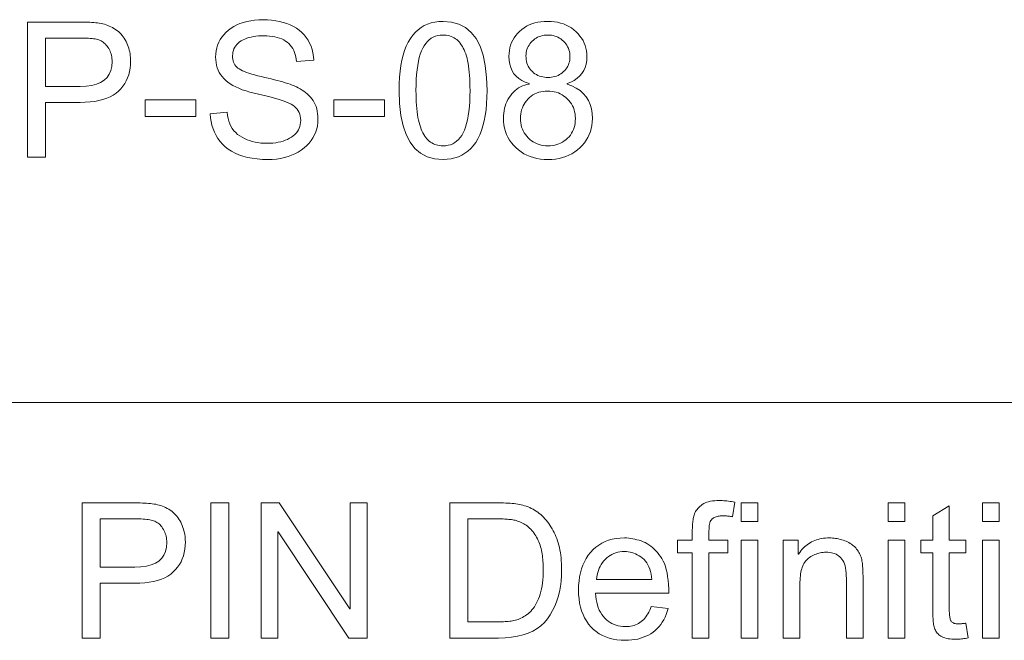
# Model space of a CAD drawing. Extents: x 0 to 841, y 0 to 594.
# Tile 56 of 69: x 764 to 779, y 393 to 402. Entities that reach past the tile are written whole.
import ezdxf

# ---------------------------------------------------------------- set-up
doc = ezdxf.new("R2010")
doc.units = 0

msp = doc.modelspace()

# ---------------------------------------------------------------- linework, layer by layer
at = {"color": 7, "lineweight": 13}
msp.add_line((726.261, 396.237), (821.047, 396.237), dxfattribs=at)
for points in [[(764.519, 401.866), (765.274, 401.866), (765.309, 401.866), (765.343, 401.866), (765.376, 401.865), (765.409, 401.864), (765.44, 401.862), (765.47, 401.86), (765.499, 401.858), (765.528, 401.855), (765.555, 401.852), (765.581, 401.849), (765.607, 401.845), (765.632, 401.839), (765.657, 401.833), (765.682, 401.825), (765.706, 401.817), (765.729, 401.807), (765.753, 401.796), (765.776, 401.784), (765.798, 401.771), (765.821, 401.757), (765.842, 401.741), (765.863, 401.725), (765.882, 401.707), (765.901, 401.689), (765.918, 401.669), (765.934, 401.648), (765.949, 401.626), (765.963, 401.604), (765.976, 401.58), (765.988, 401.555), (765.999, 401.529), (766.008, 401.503), (766.017, 401.477), (766.024, 401.451), (766.03, 401.424), (766.035, 401.397), (766.039, 401.37), (766.042, 401.343), (766.044, 401.316), (766.044, 401.288), (766.043, 401.234), (766.037, 401.182), (766.028, 401.132), (766.016, 401.084), (766, 401.038), (765.98, 400.995), (765.957, 400.954), (765.931, 400.915), (765.9, 400.878), (765.866, 400.844), (765.829, 400.812), (765.787, 400.784), (765.74, 400.759), (765.69, 400.737), (765.635, 400.719), (765.575, 400.703), (765.512, 400.692), (765.444, 400.683), (765.372, 400.678), (765.295, 400.677), (764.784, 400.677), (764.784, 399.866), (764.519, 399.866)], [(768.5, 401.28), (768.496, 401.317), (768.489, 401.352), (768.481, 401.386), (768.47, 401.417), (768.458, 401.447), (768.443, 401.475), (768.426, 401.501), (768.407, 401.525), (768.386, 401.547), (768.362, 401.567), (768.337, 401.585), (768.31, 401.602), (768.28, 401.616), (768.248, 401.628), (768.215, 401.639), (768.179, 401.648), (768.141, 401.654), (768.101, 401.659), (768.059, 401.662), (768.014, 401.663), (767.974, 401.662), (767.936, 401.66), (767.899, 401.656), (767.863, 401.651), (767.829, 401.644), (767.796, 401.636), (767.765, 401.626), (767.736, 401.614), (767.708, 401.601), (767.682, 401.587), (767.657, 401.571), (767.635, 401.553), (767.616, 401.535), (767.599, 401.514), (767.585, 401.493), (767.574, 401.47), (767.565, 401.446), (767.558, 401.42), (767.555, 401.393), (767.553, 401.364), (767.554, 401.339), (767.557, 401.315), (767.562, 401.293), (767.569, 401.271), (767.578, 401.251), (767.589, 401.233), (767.602, 401.215), (767.617, 401.199), (767.633, 401.185), (767.652, 401.171), (767.674, 401.159), (767.699, 401.146), (767.728, 401.133), (767.76, 401.121), (767.796, 401.108), (767.836, 401.095), (767.879, 401.083), (767.926, 401.07), (767.977, 401.058), (768.031, 401.045), (768.08, 401.034), (768.126, 401.023), (768.172, 401.012), (768.215, 401.001), (768.256, 400.99), (768.296, 400.979), (768.334, 400.967), (768.37, 400.956), (768.404, 400.945), (768.436, 400.933), (768.467, 400.921), (768.497, 400.908), (768.526, 400.893), (768.554, 400.877), (768.582, 400.86), (768.608, 400.842), (768.634, 400.822), (768.658, 400.801), (768.682, 400.779), (768.705, 400.755), (768.726, 400.73), (768.745, 400.704), (768.762, 400.675), (768.776, 400.645), (768.789, 400.614), (768.799, 400.581), (768.807, 400.546), (768.812, 400.509), (768.815, 400.471), (768.817, 400.431), (768.815, 400.38), (768.808, 400.332), (768.798, 400.284), (768.784, 400.239), (768.765, 400.195), (768.743, 400.153), (768.716, 400.113), (768.685, 400.074), (768.65, 400.038), (768.611, 400.003), (768.569, 399.97), (768.524, 399.941), (768.477, 399.916), (768.427, 399.894), (768.375, 399.875), (768.32, 399.86), (768.263, 399.848), (768.203, 399.839), (768.141, 399.834), (768.076, 399.832), (767.994, 399.834), (767.916, 399.84), (767.842, 399.849), (767.773, 399.862), (767.707, 399.879), (767.646, 399.9), (767.59, 399.924), (767.537, 399.953), (767.489, 399.985), (767.445, 400.021), (767.405, 400.059), (767.369, 400.1), (767.337, 400.144), (767.309, 400.189), (767.285, 400.237), (767.265, 400.287), (767.248, 400.339), (767.236, 400.393), (767.228, 400.45), (767.223, 400.509), (767.474, 400.531), (767.479, 400.484), (767.487, 400.44), (767.498, 400.398), (767.512, 400.36), (767.529, 400.323), (767.549, 400.29), (767.573, 400.258), (767.599, 400.23), (767.628, 400.204), (767.66, 400.181), (767.694, 400.16), (767.73, 400.141), (767.767, 400.125), (767.805, 400.111), (767.845, 400.098), (767.886, 400.089), (767.929, 400.081), (767.973, 400.075), (768.018, 400.072), (768.065, 400.071), (768.109, 400.072), (768.15, 400.075), (768.191, 400.079), (768.229, 400.086), (768.266, 400.094), (768.301, 400.104), (768.334, 400.116), (768.366, 400.129), (768.396, 400.145), (768.424, 400.162), (768.45, 400.181), (768.474, 400.202), (768.494, 400.223), (768.512, 400.246), (768.527, 400.27), (768.54, 400.296), (768.549, 400.322), (768.556, 400.351), (768.56, 400.38), (768.562, 400.411), (768.56, 400.443), (768.556, 400.473), (768.549, 400.501), (768.539, 400.527), (768.526, 400.552), (768.51, 400.575), (768.491, 400.596), (768.47, 400.616), (768.445, 400.634), (768.418, 400.649), (768.388, 400.664), (768.353, 400.679), (768.315, 400.694), (768.273, 400.709), (768.226, 400.724), (768.176, 400.739), (768.122, 400.753), (768.065, 400.768), (768.003, 400.783), (767.937, 400.797), (767.872, 400.813), (767.81, 400.829), (767.752, 400.847), (767.697, 400.865), (767.647, 400.885), (767.6, 400.906), (767.557, 400.929), (767.518, 400.952), (767.483, 400.977), (767.451, 401.003), (767.423, 401.03), (767.397, 401.059), (767.375, 401.089), (767.356, 401.121), (767.339, 401.155), (767.326, 401.19), (767.316, 401.227), (767.308, 401.265), (767.304, 401.305), (767.302, 401.347), (767.304, 401.394), (767.31, 401.439), (767.319, 401.483), (767.332, 401.525), (767.349, 401.566), (767.37, 401.605), (767.395, 401.642), (767.423, 401.677), (767.455, 401.711), (767.491, 401.744), (767.53, 401.773), (767.571, 401.8), (767.616, 401.824), (767.663, 401.844), (767.713, 401.861), (767.766, 401.875), (767.821, 401.886), (767.879, 401.894), (767.94, 401.899), (768.004, 401.9), (768.069, 401.899), (768.131, 401.894), (768.192, 401.886), (768.249, 401.875), (768.304, 401.861), (768.356, 401.844), (768.406, 401.824), (768.453, 401.801), (768.497, 401.774), (768.539, 401.744), (768.578, 401.712), (768.612, 401.677), (768.643, 401.639), (768.671, 401.598), (768.694, 401.555), (768.714, 401.509), (768.729, 401.461), (768.741, 401.41), (768.75, 401.356), (768.754, 401.3)], [(770.668, 401.876), (770.792, 401.866), (770.903, 401.835), (771, 401.784), (771.085, 401.712), (771.157, 401.62), (771.216, 401.508), (771.261, 401.375), (771.294, 401.221), (771.314, 401.047), (771.32, 400.853), (771.318, 400.752), (771.313, 400.657), (771.305, 400.566), (771.293, 400.482), (771.278, 400.402), (771.259, 400.328), (771.237, 400.259), (771.212, 400.195), (771.184, 400.137), (771.152, 400.084), (771.116, 400.036), (771.078, 399.993), (771.037, 399.956), (770.993, 399.923), (770.946, 399.895), (770.897, 399.873), (770.844, 399.855), (770.788, 399.842), (770.729, 399.835), (770.668, 399.832), (770.544, 399.842), (770.434, 399.873), (770.336, 399.924), (770.251, 399.996), (770.18, 400.087), (770.121, 400.2), (770.076, 400.332), (770.043, 400.485), (770.024, 400.659), (770.017, 400.853), (770.019, 400.953), (770.024, 401.049), (770.032, 401.139), (770.044, 401.224), (770.059, 401.304), (770.078, 401.378), (770.1, 401.447), (770.125, 401.511), (770.154, 401.57), (770.186, 401.623), (770.221, 401.671), (770.259, 401.714), (770.3, 401.752), (770.344, 401.785), (770.39, 401.813), (770.44, 401.835), (770.493, 401.853), (770.548, 401.866), (770.607, 401.873)], [(772.504, 400.948), (772.576, 400.921), (772.639, 400.889), (772.696, 400.852), (772.744, 400.809), (772.786, 400.76), (772.819, 400.706), (772.846, 400.647), (772.864, 400.582), (772.876, 400.512), (772.879, 400.437), (772.878, 400.386), (772.872, 400.337), (772.863, 400.29), (772.85, 400.244), (772.833, 400.2), (772.813, 400.158), (772.789, 400.117), (772.762, 400.078), (772.73, 400.041), (772.695, 400.006), (772.657, 399.973), (772.617, 399.943), (772.575, 399.917), (772.531, 399.895), (772.485, 399.876), (772.436, 399.86), (772.386, 399.848), (772.333, 399.839), (772.279, 399.834), (772.222, 399.832), (772.164, 399.834), (772.109, 399.839), (772.056, 399.848), (772.006, 399.86), (771.957, 399.876), (771.911, 399.895), (771.866, 399.918), (771.824, 399.944), (771.784, 399.974), (771.746, 400.007), (771.711, 400.043), (771.68, 400.08), (771.653, 400.12), (771.629, 400.161), (771.609, 400.204), (771.592, 400.248), (771.579, 400.295), (771.57, 400.343), (771.565, 400.393), (771.563, 400.445), (771.564, 400.482), (771.567, 400.519), (771.572, 400.554), (771.579, 400.589), (771.589, 400.622), (771.6, 400.655), (771.613, 400.687), (771.629, 400.718), (771.646, 400.747), (771.666, 400.776), (771.687, 400.804), (771.71, 400.829), (771.734, 400.851), (771.76, 400.872), (771.787, 400.89), (771.815, 400.906), (771.845, 400.92), (771.877, 400.932), (771.909, 400.941), (771.943, 400.948), (771.943, 400.954), (771.886, 400.974), (771.835, 401), (771.79, 401.029), (771.751, 401.063), (771.718, 401.101), (771.691, 401.144), (771.67, 401.191), (771.655, 401.243), (771.646, 401.299), (771.643, 401.359), (771.645, 401.402), (771.65, 401.444), (771.658, 401.485), (771.669, 401.524), (771.683, 401.562), (771.7, 401.598), (771.721, 401.633), (771.745, 401.666), (771.772, 401.698), (771.802, 401.728), (771.834, 401.756), (771.869, 401.781), (771.905, 401.803), (771.944, 401.823), (771.984, 401.839), (772.027, 401.852), (772.071, 401.863), (772.118, 401.87), (772.166, 401.874), (772.216, 401.876), (772.267, 401.874), (772.317, 401.87), (772.364, 401.862), (772.409, 401.851), (772.452, 401.838), (772.493, 401.821), (772.532, 401.801), (772.569, 401.778), (772.604, 401.752), (772.637, 401.723), (772.668, 401.692), (772.695, 401.659), (772.719, 401.626), (772.74, 401.591), (772.757, 401.554), (772.772, 401.517), (772.783, 401.478), (772.791, 401.438), (772.796, 401.396), (772.798, 401.353), (772.795, 401.296), (772.786, 401.243), (772.771, 401.194), (772.751, 401.148), (772.724, 401.106), (772.692, 401.068), (772.654, 401.034), (772.61, 401.003), (772.56, 400.977), (772.504, 400.954)], [(770.668, 400.034), (770.707, 400.036), (770.743, 400.042), (770.778, 400.051), (770.811, 400.065), (770.842, 400.082), (770.87, 400.103), (770.897, 400.128), (770.922, 400.157), (770.946, 400.189), (770.967, 400.226), (770.986, 400.267), (771.003, 400.312), (771.018, 400.363), (771.031, 400.418), (771.042, 400.478), (771.052, 400.544), (771.059, 400.614), (771.064, 400.688), (771.067, 400.768), (771.068, 400.853), (771.067, 400.912), (771.066, 400.969), (771.064, 401.023), (771.061, 401.074), (771.057, 401.123), (771.052, 401.17), (771.046, 401.214), (771.039, 401.255), (771.032, 401.293), (771.023, 401.33), (771.014, 401.363), (771.004, 401.396), (770.993, 401.426), (770.981, 401.454), (770.968, 401.481), (770.954, 401.506), (770.939, 401.53), (770.924, 401.551), (770.907, 401.571), (770.89, 401.589), (770.871, 401.605), (770.852, 401.619), (770.832, 401.632), (770.811, 401.643), (770.789, 401.653), (770.766, 401.66), (770.742, 401.666), (770.717, 401.671), (770.692, 401.673), (770.665, 401.674), (770.627, 401.672), (770.59, 401.666), (770.555, 401.656), (770.523, 401.643), (770.492, 401.625), (770.463, 401.604), (770.436, 401.578), (770.412, 401.549), (770.389, 401.516), (770.368, 401.479), (770.349, 401.438), (770.332, 401.391), (770.317, 401.341), (770.304, 401.285), (770.293, 401.225), (770.284, 401.16), (770.277, 401.09), (770.272, 401.016), (770.269, 400.937), (770.268, 400.853), (770.269, 400.794), (770.27, 400.738), (770.272, 400.685), (770.275, 400.634), (770.279, 400.585), (770.284, 400.539), (770.29, 400.495), (770.297, 400.454), (770.305, 400.415), (770.313, 400.379), (770.323, 400.345), (770.333, 400.313), (770.344, 400.283), (770.356, 400.254), (770.369, 400.227), (770.383, 400.202), (770.398, 400.179), (770.413, 400.157), (770.43, 400.137), (770.447, 400.119), (770.465, 400.103), (770.484, 400.089), (770.504, 400.076), (770.525, 400.065), (770.547, 400.055), (770.569, 400.048), (770.592, 400.042), (770.617, 400.038), (770.642, 400.035)], [(772.222, 401.045), (772.249, 401.046), (772.275, 401.049), (772.3, 401.053), (772.325, 401.059), (772.349, 401.067), (772.371, 401.077), (772.393, 401.088), (772.414, 401.101), (772.434, 401.116), (772.453, 401.133), (772.471, 401.151), (772.487, 401.17), (772.501, 401.19), (772.513, 401.211), (772.523, 401.232), (772.532, 401.255), (772.538, 401.278), (772.543, 401.302), (772.546, 401.327), (772.547, 401.353), (772.546, 401.38), (772.543, 401.406), (772.538, 401.431), (772.531, 401.455), (772.523, 401.478), (772.512, 401.5), (772.5, 401.522), (772.486, 401.542), (772.47, 401.562), (772.452, 401.581), (772.432, 401.599), (772.412, 401.615), (772.391, 401.629), (772.369, 401.641), (772.346, 401.651), (772.322, 401.659), (772.298, 401.666), (772.272, 401.67), (772.246, 401.673), (772.219, 401.674), (772.191, 401.673), (772.165, 401.67), (772.139, 401.666), (772.115, 401.659), (772.091, 401.651), (772.068, 401.641), (772.046, 401.629), (772.026, 401.616), (772.006, 401.6), (771.987, 401.583), (771.97, 401.564), (771.954, 401.545), (771.941, 401.525), (771.929, 401.504), (771.919, 401.483), (771.91, 401.461), (771.904, 401.439), (771.899, 401.415), (771.897, 401.392), (771.896, 401.367), (771.897, 401.338), (771.9, 401.31), (771.904, 401.283), (771.911, 401.258), (771.919, 401.234), (771.93, 401.211), (771.942, 401.189), (771.956, 401.169), (771.972, 401.15), (771.99, 401.132), (772.009, 401.115), (772.029, 401.101), (772.05, 401.088), (772.072, 401.076), (772.095, 401.067), (772.119, 401.059), (772.143, 401.053), (772.168, 401.049), (772.195, 401.046)], [(764.784, 400.914), (765.298, 400.914), (765.388, 400.918), (765.468, 400.929), (765.539, 400.947), (765.6, 400.973), (765.652, 401.006), (765.695, 401.046), (765.728, 401.093), (765.751, 401.148), (765.766, 401.21), (765.77, 401.28), (765.77, 401.303), (765.768, 401.327), (765.765, 401.349), (765.76, 401.371), (765.755, 401.393), (765.748, 401.414), (765.74, 401.434), (765.731, 401.454), (765.721, 401.473), (765.709, 401.492), (765.696, 401.51), (765.683, 401.526), (765.669, 401.541), (765.655, 401.554), (765.64, 401.567), (765.625, 401.577), (765.609, 401.587), (765.593, 401.595), (765.576, 401.601), (765.558, 401.606), (765.539, 401.611), (765.519, 401.615), (765.497, 401.618), (765.473, 401.621), (765.447, 401.623), (765.42, 401.625), (765.391, 401.627), (765.36, 401.628), (765.327, 401.629), (765.293, 401.629), (764.784, 401.629)], [(772.222, 400.034), (772.256, 400.035), (772.289, 400.039), (772.321, 400.044), (772.351, 400.052), (772.381, 400.062), (772.409, 400.074), (772.436, 400.089), (772.462, 400.106), (772.487, 400.125), (772.511, 400.146), (772.533, 400.169), (772.553, 400.193), (772.57, 400.219), (772.585, 400.246), (772.598, 400.275), (772.608, 400.304), (772.617, 400.335), (772.622, 400.368), (772.626, 400.402), (772.627, 400.437), (772.626, 400.472), (772.622, 400.506), (772.616, 400.538), (772.608, 400.569), (772.597, 400.599), (772.584, 400.628), (772.568, 400.655), (772.551, 400.682), (772.53, 400.706), (772.508, 400.73), (772.483, 400.752), (772.458, 400.771), (772.431, 400.788), (772.404, 400.803), (772.375, 400.816), (772.345, 400.826), (772.315, 400.834), (772.283, 400.84), (772.25, 400.843), (772.216, 400.845), (772.181, 400.843), (772.148, 400.84), (772.115, 400.834), (772.084, 400.826), (772.054, 400.815), (772.026, 400.802), (771.999, 400.787), (771.973, 400.769), (771.949, 400.749), (771.926, 400.727), (771.905, 400.702), (771.885, 400.677), (771.869, 400.651), (771.854, 400.624), (771.842, 400.596), (771.832, 400.567), (771.824, 400.538), (771.818, 400.507), (771.815, 400.475), (771.814, 400.442), (771.815, 400.408), (771.819, 400.375), (771.824, 400.343), (771.832, 400.312), (771.843, 400.283), (771.855, 400.254), (771.87, 400.227), (771.888, 400.201), (771.907, 400.176), (771.929, 400.151), (771.953, 400.129), (771.978, 400.109), (772.004, 400.092), (772.031, 400.076), (772.06, 400.064), (772.09, 400.053), (772.121, 400.045), (772.153, 400.039), (772.187, 400.035)], [(767.008, 400.467), (766.257, 400.467), (766.257, 400.714), (767.008, 400.714)], [(769.802, 400.467), (769.051, 400.467), (769.051, 400.714), (769.802, 400.714)], [(765.328, 394.751), (766.083, 394.751), (766.118, 394.751), (766.152, 394.75), (766.186, 394.749), (766.218, 394.748), (766.249, 394.747), (766.279, 394.745), (766.309, 394.742), (766.337, 394.74), (766.364, 394.737), (766.391, 394.733), (766.416, 394.729), (766.441, 394.724), (766.466, 394.718), (766.491, 394.71), (766.515, 394.701), (766.539, 394.692), (766.562, 394.681), (766.585, 394.669), (766.608, 394.656), (766.63, 394.641), (766.652, 394.626), (766.672, 394.609), (766.691, 394.592), (766.71, 394.573), (766.727, 394.554), (766.743, 394.533), (766.758, 394.511), (766.772, 394.488), (766.785, 394.464), (766.797, 394.439), (766.808, 394.414), (766.817, 394.388), (766.826, 394.362), (766.833, 394.335), (766.84, 394.309), (766.845, 394.282), (766.849, 394.255), (766.851, 394.228), (766.853, 394.2), (766.854, 394.173), (766.852, 394.118), (766.847, 394.066), (766.838, 394.016), (766.825, 393.969), (766.809, 393.923), (766.79, 393.88), (766.766, 393.839), (766.74, 393.8), (766.709, 393.763), (766.676, 393.729), (766.638, 393.697), (766.596, 393.668), (766.549, 393.643), (766.499, 393.622), (766.444, 393.603), (766.385, 393.588), (766.321, 393.576), (766.253, 393.568), (766.181, 393.563), (766.105, 393.561), (765.593, 393.561), (765.593, 392.751), (765.328, 392.751)], [(767.499, 392.751), (767.233, 392.751), (767.233, 394.751), (767.499, 394.751)], [(769.547, 392.751), (769.275, 392.751), (768.23, 394.321), (768.225, 394.321), (768.225, 392.751), (767.974, 392.751), (767.974, 394.751), (768.244, 394.751), (769.289, 393.181), (769.294, 393.181), (769.294, 394.751), (769.547, 394.751)], [(770.771, 394.751), (771.461, 394.751), (771.497, 394.751), (771.531, 394.75), (771.565, 394.749), (771.598, 394.748), (771.63, 394.746), (771.66, 394.744), (771.69, 394.742), (771.719, 394.739), (771.747, 394.736), (771.773, 394.733), (771.799, 394.728), (771.825, 394.723), (771.851, 394.717), (771.876, 394.709), (771.901, 394.701), (771.926, 394.691), (771.951, 394.681), (771.975, 394.669), (772, 394.656), (772.024, 394.643), (772.047, 394.628), (772.07, 394.612), (772.092, 394.595), (772.114, 394.577), (772.135, 394.558), (772.156, 394.537), (772.176, 394.516), (772.195, 394.494), (772.214, 394.47), (772.232, 394.445), (772.25, 394.42), (772.266, 394.394), (772.282, 394.367), (772.298, 394.339), (772.312, 394.311), (772.326, 394.281), (772.339, 394.251), (772.351, 394.221), (772.362, 394.189), (772.373, 394.157), (772.383, 394.124), (772.391, 394.089), (772.399, 394.053), (772.406, 394.016), (772.411, 393.977), (772.416, 393.936), (772.419, 393.895), (772.422, 393.852), (772.423, 393.808), (772.424, 393.762), (772.422, 393.675), (772.416, 393.591), (772.405, 393.511), (772.39, 393.434), (772.371, 393.359), (772.348, 393.288), (772.321, 393.22), (772.289, 393.156), (772.254, 393.094), (772.214, 393.036), (772.169, 392.981), (772.118, 392.933), (772.061, 392.89), (771.997, 392.853), (771.928, 392.822), (771.853, 392.797), (771.771, 392.777), (771.684, 392.762), (771.59, 392.754), (771.491, 392.751), (770.771, 392.751)], [(774.987, 394.761), (774.951, 394.545), (774.936, 394.548), (774.921, 394.55), (774.907, 394.552), (774.892, 394.554), (774.878, 394.555), (774.863, 394.557), (774.849, 394.557), (774.834, 394.558), (774.82, 394.559), (774.806, 394.559), (774.789, 394.558), (774.772, 394.557), (774.756, 394.555), (774.74, 394.553), (774.725, 394.549), (774.711, 394.545), (774.698, 394.54), (774.685, 394.535), (774.672, 394.528), (774.661, 394.521), (774.65, 394.513), (774.64, 394.502), (774.632, 394.489), (774.624, 394.473), (774.618, 394.456), (774.613, 394.436), (774.609, 394.414), (774.606, 394.39), (774.605, 394.364), (774.604, 394.335), (774.604, 394.199), (774.884, 394.199), (774.884, 394.009), (774.604, 394.009), (774.604, 392.751), (774.358, 392.751), (774.358, 394.009), (774.14, 394.009), (774.14, 394.199), (774.358, 394.199), (774.358, 394.355), (774.359, 394.377), (774.359, 394.398), (774.36, 394.419), (774.362, 394.439), (774.364, 394.459), (774.366, 394.479), (774.369, 394.498), (774.372, 394.517), (774.375, 394.535), (774.379, 394.553), (774.384, 394.571), (774.39, 394.588), (774.397, 394.605), (774.406, 394.621), (774.416, 394.638), (774.428, 394.654), (774.441, 394.669), (774.455, 394.684), (774.47, 394.699), (774.487, 394.714), (774.506, 394.727), (774.526, 394.739), (774.549, 394.75), (774.573, 394.759), (774.599, 394.767), (774.627, 394.774), (774.657, 394.779), (774.689, 394.782), (774.723, 394.784), (774.758, 394.785), (774.78, 394.785), (774.802, 394.784), (774.825, 394.783), (774.847, 394.781), (774.87, 394.779), (774.893, 394.776), (774.916, 394.773), (774.94, 394.769), (774.964, 394.765)], [(775.327, 394.473), (775.082, 394.473), (775.082, 394.751), (775.327, 394.751)], [(777.502, 394.473), (777.256, 394.473), (777.256, 394.751), (777.502, 394.751)], [(778.442, 392.754), (778.42, 392.75), (778.399, 392.746), (778.379, 392.743), (778.36, 392.74), (778.341, 392.737), (778.323, 392.735), (778.306, 392.734), (778.289, 392.733), (778.273, 392.732), (778.258, 392.732), (778.226, 392.733), (778.197, 392.734), (778.169, 392.737), (778.143, 392.741), (778.118, 392.746), (778.096, 392.752), (778.075, 392.76), (778.056, 392.768), (778.038, 392.778), (778.023, 392.789), (778.009, 392.8), (777.996, 392.812), (777.984, 392.825), (777.973, 392.839), (777.964, 392.853), (777.955, 392.868), (777.948, 392.883), (777.942, 392.899), (777.937, 392.915), (777.933, 392.933), (777.93, 392.951), (777.927, 392.97), (777.924, 392.991), (777.922, 393.013), (777.921, 393.037), (777.919, 393.062), (777.918, 393.088), (777.917, 393.116), (777.917, 393.145), (777.916, 393.175), (777.916, 394.009), (777.738, 394.009), (777.738, 394.199), (777.916, 394.199), (777.916, 394.559), (778.162, 394.707), (778.162, 394.199), (778.408, 394.199), (778.408, 394.009), (778.162, 394.009), (778.162, 393.162), (778.162, 393.141), (778.163, 393.121), (778.164, 393.102), (778.166, 393.085), (778.168, 393.068), (778.17, 393.054), (778.173, 393.04), (778.176, 393.028), (778.18, 393.017), (778.185, 393.007), (778.19, 392.998), (778.196, 392.99), (778.204, 392.984), (778.214, 392.978), (778.224, 392.973), (778.236, 392.968), (778.25, 392.965), (778.265, 392.963), (778.281, 392.962), (778.298, 392.961), (778.309, 392.961), (778.32, 392.962), (778.331, 392.962), (778.341, 392.963), (778.352, 392.964), (778.363, 392.965), (778.374, 392.967), (778.385, 392.968), (778.396, 392.97), (778.408, 392.972)], [(778.899, 394.473), (778.653, 394.473), (778.653, 394.751), (778.899, 394.751)], [(765.593, 393.799), (766.107, 393.799), (766.197, 393.802), (766.277, 393.813), (766.348, 393.832), (766.41, 393.857), (766.461, 393.89), (766.504, 393.93), (766.537, 393.978), (766.561, 394.033), (766.575, 394.095), (766.579, 394.164), (766.579, 394.188), (766.577, 394.211), (766.574, 394.234), (766.57, 394.256), (766.564, 394.277), (766.557, 394.298), (766.549, 394.319), (766.54, 394.339), (766.53, 394.358), (766.518, 394.377), (766.506, 394.394), (766.492, 394.411), (766.479, 394.426), (766.465, 394.439), (766.45, 394.451), (766.434, 394.462), (766.418, 394.471), (766.402, 394.479), (766.385, 394.486), (766.367, 394.491), (766.349, 394.495), (766.328, 394.499), (766.306, 394.503), (766.282, 394.506), (766.256, 394.508), (766.229, 394.51), (766.2, 394.512), (766.169, 394.513), (766.136, 394.513), (766.102, 394.514), (765.593, 394.514)], [(771.035, 392.988), (771.464, 392.988), (771.489, 392.989), (771.515, 392.989), (771.54, 392.99), (771.564, 392.991), (771.588, 392.993), (771.611, 392.994), (771.633, 392.996), (771.655, 392.999), (771.677, 393.002), (771.698, 393.005), (771.718, 393.009), (771.739, 393.014), (771.76, 393.02), (771.78, 393.027), (771.801, 393.035), (771.822, 393.045), (771.843, 393.055), (771.864, 393.067), (771.885, 393.08), (771.906, 393.094), (771.927, 393.109), (771.947, 393.126), (771.966, 393.145), (771.985, 393.166), (772.003, 393.189), (772.02, 393.214), (772.037, 393.24), (772.052, 393.269), (772.067, 393.299), (772.082, 393.331), (772.095, 393.365), (772.107, 393.401), (772.117, 393.44), (772.126, 393.48), (772.134, 393.523), (772.14, 393.567), (772.145, 393.614), (772.148, 393.663), (772.15, 393.714), (772.151, 393.767), (772.151, 393.797), (772.15, 393.827), (772.149, 393.856), (772.147, 393.884), (772.144, 393.913), (772.142, 393.94), (772.138, 393.968), (772.134, 393.995), (772.13, 394.022), (772.125, 394.048), (772.119, 394.074), (772.112, 394.099), (772.104, 394.124), (772.096, 394.148), (772.087, 394.172), (772.076, 394.196), (772.065, 394.219), (772.053, 394.241), (772.04, 394.264), (772.026, 394.285), (772.012, 394.306), (771.997, 394.326), (771.981, 394.344), (771.966, 394.362), (771.949, 394.378), (771.933, 394.393), (771.916, 394.407), (771.898, 394.42), (771.88, 394.432), (771.862, 394.442), (771.843, 394.452), (771.825, 394.46), (771.807, 394.468), (771.788, 394.476), (771.77, 394.482), (771.752, 394.488), (771.734, 394.493), (771.716, 394.497), (771.699, 394.5), (771.681, 394.503), (771.663, 394.505), (771.644, 394.507), (771.624, 394.508), (771.603, 394.51), (771.581, 394.511), (771.558, 394.512), (771.534, 394.513), (771.508, 394.513), (771.482, 394.514), (771.455, 394.514), (771.035, 394.514)], [(774.009, 393.413), (772.925, 393.413), (772.929, 393.366), (772.935, 393.321), (772.943, 393.279), (772.954, 393.239), (772.966, 393.201), (772.981, 393.165), (772.998, 393.132), (773.017, 393.101), (773.038, 393.072), (773.062, 393.046), (773.087, 393.022), (773.113, 393), (773.141, 392.981), (773.169, 392.965), (773.199, 392.951), (773.23, 392.939), (773.262, 392.93), (773.296, 392.924), (773.331, 392.92), (773.367, 392.919), (773.394, 392.92), (773.421, 392.922), (773.447, 392.926), (773.472, 392.931), (773.496, 392.937), (773.519, 392.946), (773.541, 392.955), (773.563, 392.966), (773.583, 392.979), (773.603, 392.993), (773.621, 393.009), (773.639, 393.026), (773.656, 393.045), (773.672, 393.065), (773.687, 393.087), (773.701, 393.11), (773.714, 393.134), (773.727, 393.161), (773.738, 393.188), (773.749, 393.218), (774.001, 393.186), (773.988, 393.142), (773.972, 393.1), (773.955, 393.06), (773.936, 393.022), (773.914, 392.986), (773.891, 392.952), (773.865, 392.921), (773.837, 392.891), (773.808, 392.864), (773.776, 392.838), (773.742, 392.815), (773.707, 392.795), (773.67, 392.776), (773.632, 392.761), (773.592, 392.747), (773.55, 392.736), (773.507, 392.728), (773.462, 392.722), (773.415, 392.718), (773.367, 392.717), (773.303, 392.719), (773.242, 392.725), (773.184, 392.735), (773.129, 392.749), (773.076, 392.767), (773.027, 392.789), (772.98, 392.815), (772.936, 392.845), (772.895, 392.879), (772.857, 392.917), (772.822, 392.958), (772.791, 393.003), (772.764, 393.05), (772.74, 393.1), (772.719, 393.153), (772.703, 393.209), (772.69, 393.268), (772.681, 393.33), (772.675, 393.395), (772.674, 393.463), (772.675, 393.53), (772.681, 393.595), (772.69, 393.657), (772.702, 393.716), (772.718, 393.773), (772.738, 393.827), (772.761, 393.879), (772.788, 393.928), (772.818, 393.975), (772.852, 394.018), (772.889, 394.059), (772.929, 394.095), (772.972, 394.127), (773.017, 394.155), (773.066, 394.178), (773.118, 394.197), (773.172, 394.212), (773.229, 394.223), (773.29, 394.229), (773.353, 394.231), (773.385, 394.231), (773.416, 394.229), (773.447, 394.225), (773.478, 394.22), (773.508, 394.214), (773.539, 394.206), (773.569, 394.197), (773.599, 394.187), (773.628, 394.175), (773.658, 394.162), (773.687, 394.147), (773.715, 394.13), (773.742, 394.111), (773.768, 394.09), (773.794, 394.068), (773.818, 394.043), (773.842, 394.017), (773.864, 393.988), (773.886, 393.957), (773.907, 393.925), (773.926, 393.89), (773.944, 393.851), (773.959, 393.809), (773.972, 393.763), (773.984, 393.713), (773.993, 393.66), (774, 393.604), (774.005, 393.544), (774.008, 393.48)], [(776.885, 392.751), (776.638, 392.751), (776.638, 393.631), (776.637, 393.674), (776.635, 393.714), (776.631, 393.752), (776.625, 393.787), (776.618, 393.819), (776.609, 393.848), (776.599, 393.874), (776.587, 393.898), (776.573, 393.919), (776.558, 393.937), (776.542, 393.952), (776.524, 393.967), (776.505, 393.979), (776.485, 393.99), (776.463, 393.999), (776.44, 394.007), (776.416, 394.012), (776.391, 394.017), (776.364, 394.019), (776.337, 394.02), (776.315, 394.019), (776.293, 394.018), (776.272, 394.015), (776.251, 394.011), (776.23, 394.007), (776.21, 394.001), (776.19, 393.994), (776.169, 393.986), (776.15, 393.977), (776.13, 393.967), (776.111, 393.956), (776.093, 393.944), (776.077, 393.931), (776.061, 393.917), (776.047, 393.902), (776.033, 393.887), (776.021, 393.871), (776.01, 393.854), (776, 393.835), (775.992, 393.817), (775.984, 393.796), (775.977, 393.775), (775.971, 393.751), (775.965, 393.726), (775.961, 393.7), (775.957, 393.671), (775.954, 393.642), (775.952, 393.61), (775.951, 393.577), (775.951, 393.542), (775.951, 392.751), (775.705, 392.751), (775.705, 394.199), (775.926, 394.199), (775.926, 393.994), (775.931, 393.994), (775.947, 394.017), (775.964, 394.039), (775.981, 394.06), (775.999, 394.079), (776.018, 394.098), (776.038, 394.115), (776.058, 394.131), (776.079, 394.146), (776.101, 394.159), (776.123, 394.172), (776.146, 394.183), (776.17, 394.193), (776.195, 394.202), (776.22, 394.21), (776.246, 394.216), (776.273, 394.222), (776.3, 394.226), (776.329, 394.229), (776.357, 394.231), (776.387, 394.231), (776.41, 394.231), (776.433, 394.23), (776.456, 394.228), (776.478, 394.225), (776.501, 394.221), (776.524, 394.217), (776.546, 394.211), (776.569, 394.205), (776.591, 394.198), (776.614, 394.19), (776.635, 394.182), (776.656, 394.172), (776.676, 394.162), (776.695, 394.151), (776.713, 394.139), (776.73, 394.127), (776.746, 394.113), (776.762, 394.099), (776.776, 394.084), (776.789, 394.068), (776.801, 394.051), (776.812, 394.034), (776.823, 394.017), (776.832, 394), (776.841, 393.983), (776.848, 393.965), (776.855, 393.948), (776.86, 393.93), (776.865, 393.911), (776.869, 393.893), (776.872, 393.874), (776.875, 393.853), (776.877, 393.831), (776.879, 393.808), (776.881, 393.784), (776.882, 393.758), (776.884, 393.731), (776.884, 393.703), (776.885, 393.673), (776.885, 393.642)], [(775.327, 392.751), (775.082, 392.751), (775.082, 394.199), (775.327, 394.199)], [(777.502, 392.751), (777.256, 392.751), (777.256, 394.199), (777.502, 394.199)], [(778.899, 392.751), (778.653, 392.751), (778.653, 394.199), (778.899, 394.199)], [(773.757, 393.615), (773.753, 393.658), (773.747, 393.698), (773.738, 393.736), (773.728, 393.772), (773.715, 393.805), (773.7, 393.835), (773.683, 393.864), (773.664, 393.889), (773.643, 393.912), (773.62, 393.933), (773.595, 393.952), (773.57, 393.968), (773.544, 393.983), (773.518, 393.996), (773.492, 394.006), (773.465, 394.015), (773.438, 394.022), (773.41, 394.027), (773.382, 394.03), (773.353, 394.031), (773.319, 394.03), (773.286, 394.026), (773.255, 394.02), (773.224, 394.012), (773.195, 394.002), (773.167, 393.989), (773.141, 393.974), (773.115, 393.957), (773.091, 393.937), (773.068, 393.915), (773.046, 393.891), (773.027, 393.866), (773.009, 393.839), (772.993, 393.811), (772.98, 393.782), (772.968, 393.751), (772.957, 393.719), (772.949, 393.686), (772.943, 393.651), (772.938, 393.615)]]:
    msp.add_lwpolyline(points, close=True, dxfattribs=at)

doc.saveas('drawing.dxf')
